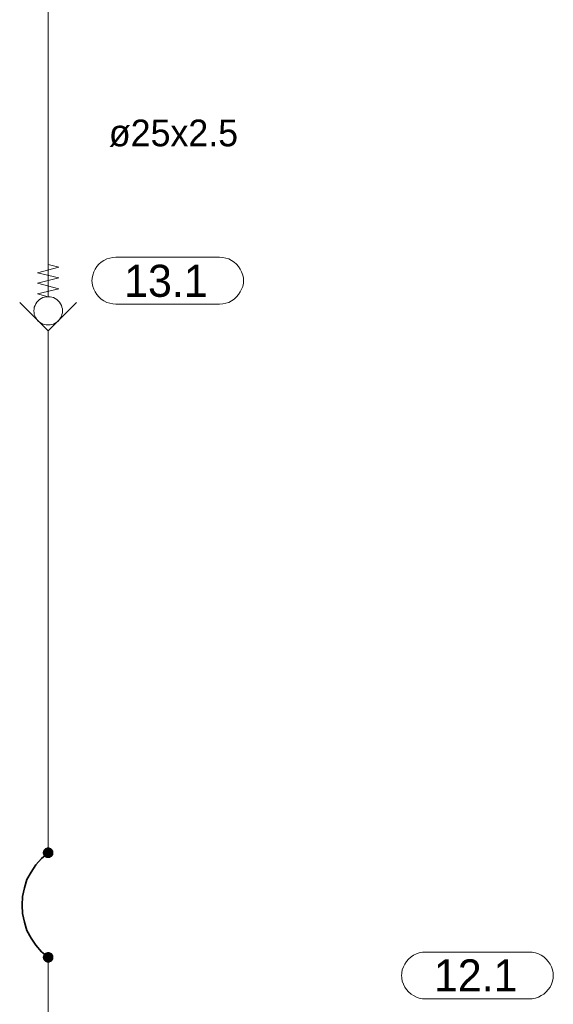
# Model space of a CAD drawing. Header units: millimetres. Extents: x 0 to 138, y 0 to 47.
# Tile 19 of 165: x 8.9 to 10.47, y 11.72 to 14.62. Entities that reach past the tile are written whole.
import ezdxf

# ---------------------------------------------------------------- set-up
doc = ezdxf.new("R2010")
doc.units = ezdxf.units.MM
for name, color, linetype in [('PDF_Geomertry', 7, 'Continuous'), ('PDF_Solid Fills', 7, 'Continuous'), ('PDF_Text', 7, 'Continuous')]:
    doc.layers.add(name, color=color, linetype=linetype)
doc.styles.add('PDF Arial', font='txt')

msp = doc.modelspace()

# ---------------------------------------------------------------- hatches: boundary and pattern name
at = {"layer": 'PDF_Solid Fills', "transparency": 33554559}
for points in [[(8.9826, 12.1632), (8.9765, 12.1776), (8.9785, 12.1785)], [(8.9826, 12.1632), (8.9785, 12.1785), (8.9807, 12.179)], [(8.9826, 12.1632), (8.9807, 12.179), (8.9826, 12.179)], [(8.9826, 12.1632), (8.9849, 12.179), (8.9868, 12.1785)], [(8.9826, 12.1632), (8.9826, 12.179), (8.9849, 12.179)], [(8.9826, 12.1632), (8.9868, 12.1785), (8.9882, 12.1776)], [(8.9826, 12.1632), (8.9668, 12.1651), (8.9674, 12.1674)], [(8.9826, 12.1632), (8.9668, 12.1632), (8.9668, 12.1651)], [(8.9826, 12.1632), (8.9668, 12.161), (8.9668, 12.1632)], [(8.9826, 12.1632), (8.9674, 12.159), (8.9668, 12.161)], [(8.9826, 12.1632), (8.9674, 12.1674), (8.9682, 12.1693)], [(8.9826, 12.1632), (8.9682, 12.1568), (8.9674, 12.159)], [(8.9826, 12.1632), (8.9682, 12.1693), (8.9687, 12.1707)], [(8.9826, 12.1632), (8.9687, 12.1554), (8.9682, 12.1568)], [(8.9826, 12.1632), (8.9687, 12.1707), (8.9701, 12.1729)], [(8.9826, 12.1632), (8.9701, 12.1535), (8.9687, 12.1554)], [(8.9826, 12.1632), (8.9701, 12.1729), (8.9715, 12.1743)], [(8.9826, 12.1632), (8.9715, 12.1521), (8.9701, 12.1535)], [(8.9826, 12.1632), (8.9715, 12.1743), (8.9729, 12.1757)], [(8.9826, 12.1632), (8.9729, 12.1507), (8.9715, 12.1521)], [(8.9826, 12.1632), (8.9729, 12.1757), (8.9743, 12.1771)], [(8.9826, 12.1632), (8.9743, 12.1499), (8.9729, 12.1507)], [(8.9826, 12.1632), (8.9743, 12.1771), (8.9765, 12.1776)], [(8.9826, 12.1632), (8.9765, 12.1485), (8.9743, 12.1499)], [(8.9826, 12.1632), (8.9785, 12.1479), (8.9765, 12.1485)], [(8.9826, 12.1632), (8.9807, 12.1479), (8.9785, 12.1479)], [(8.9826, 12.1632), (8.9826, 12.1479), (8.9807, 12.1479)], [(8.9826, 12.1632), (8.9882, 12.1776), (8.9904, 12.1771)], [(8.9826, 12.1632), (8.9904, 12.1771), (8.9924, 12.1757)], [(8.9826, 12.1632), (8.9924, 12.1757), (8.9937, 12.1743)], [(8.9826, 12.1632), (8.9937, 12.1743), (8.9951, 12.1729)], [(8.9826, 12.1632), (8.9951, 12.1729), (8.996, 12.1707)], [(8.9826, 12.1632), (8.996, 12.1707), (8.9974, 12.1693)], [(8.9826, 12.1632), (8.9974, 12.1693), (8.9979, 12.1674)], [(8.9826, 12.1632), (8.9979, 12.1674), (8.9979, 12.1651)], [(8.9826, 12.1632), (8.9979, 12.1651), (8.9979, 12.1632)], [(8.9826, 12.1632), (8.9849, 12.1479), (8.9826, 12.1479)], [(8.9826, 12.1632), (8.9868, 12.1479), (8.9849, 12.1479)], [(8.9826, 12.1632), (8.9882, 12.1485), (8.9868, 12.1479)], [(8.9826, 12.1632), (8.9904, 12.1499), (8.9882, 12.1485)], [(8.9826, 12.1632), (8.9924, 12.1507), (8.9904, 12.1499)], [(8.9826, 12.1632), (8.9937, 12.1521), (8.9924, 12.1507)], [(8.9826, 12.1632), (8.9951, 12.1535), (8.9937, 12.1521)], [(8.9826, 12.1632), (8.996, 12.1554), (8.9951, 12.1535)], [(8.9826, 12.1632), (8.9974, 12.1568), (8.996, 12.1554)], [(8.9826, 12.1632), (8.9979, 12.159), (8.9974, 12.1568)], [(8.9826, 12.1632), (8.9979, 12.161), (8.9979, 12.159)], [(8.9826, 12.1632), (8.9979, 12.1632), (8.9979, 12.161)], [(8.9826, 11.8554), (8.9674, 11.859), (8.9682, 11.861)], [(8.9826, 11.8554), (8.9682, 11.861), (8.9687, 11.8632)], [(8.9826, 11.8554), (8.9687, 11.8632), (8.9701, 11.8646)], [(8.9826, 11.8554), (8.9701, 11.8646), (8.9715, 11.8665)], [(8.9826, 11.8554), (8.9715, 11.8665), (8.9729, 11.8679)], [(8.9826, 11.8554), (8.9729, 11.8679), (8.9743, 11.8688)], [(8.9826, 11.8554), (8.9743, 11.8688), (8.9765, 11.8693)], [(8.9826, 11.8554), (8.9765, 11.8693), (8.9785, 11.8701)], [(8.9826, 11.8554), (8.9785, 11.8701), (8.9807, 11.8707)], [(8.9826, 11.8554), (8.9807, 11.8707), (8.9826, 11.8707)], [(8.9826, 11.8554), (8.9849, 11.8707), (8.9868, 11.8701)], [(8.9826, 11.8554), (8.9826, 11.8707), (8.9849, 11.8707)], [(8.9826, 11.8554), (8.9868, 11.8701), (8.9882, 11.8693)], [(8.9826, 11.8554), (8.9882, 11.8693), (8.9904, 11.8688)], [(8.9826, 11.8554), (8.9904, 11.8688), (8.9924, 11.8679)], [(8.9826, 11.8554), (8.9924, 11.8679), (8.9937, 11.8665)], [(8.9826, 11.8554), (8.9937, 11.8665), (8.9951, 11.8646)], [(8.9826, 11.8554), (8.9951, 11.8646), (8.996, 11.8632)], [(8.9826, 11.8554), (8.996, 11.8632), (8.9974, 11.861)], [(8.9826, 11.8554), (8.9974, 11.861), (8.9979, 11.859)], [(8.9826, 11.8554), (8.9668, 11.8576), (8.9674, 11.859)], [(8.9826, 11.8554), (8.9668, 11.8554), (8.9668, 11.8576)], [(8.9826, 11.8554), (8.9668, 11.8535), (8.9668, 11.8554)], [(8.9826, 11.8554), (8.9674, 11.8512), (8.9668, 11.8535)], [(8.9826, 11.8554), (8.9682, 11.8493), (8.9674, 11.8512)], [(8.9826, 11.8554), (8.9687, 11.8471), (8.9682, 11.8493)], [(8.9826, 11.8554), (8.9701, 11.8457), (8.9687, 11.8471)], [(8.9826, 11.8554), (8.9715, 11.8443), (8.9701, 11.8457)], [(8.9826, 11.8554), (8.9729, 11.8429), (8.9715, 11.8443)], [(8.9826, 11.8554), (8.9743, 11.8415), (8.9729, 11.8429)], [(8.9826, 11.8554), (8.9765, 11.841), (8.9743, 11.8415)], [(8.9826, 11.8554), (8.9785, 11.8401), (8.9765, 11.841)], [(8.9826, 11.8554), (8.9807, 11.8396), (8.9785, 11.8401)], [(8.9826, 11.8554), (8.9826, 11.8396), (8.9807, 11.8396)], [(8.9826, 11.8554), (8.9979, 11.859), (8.9979, 11.8576)], [(8.9826, 11.8554), (8.9979, 11.8576), (8.9979, 11.8554)], [(8.9826, 11.8554), (8.9849, 11.8396), (8.9826, 11.8396)], [(8.9826, 11.8554), (8.9868, 11.8401), (8.9849, 11.8396)], [(8.9826, 11.8554), (8.9882, 11.841), (8.9868, 11.8401)], [(8.9826, 11.8554), (8.9904, 11.8415), (8.9882, 11.841)], [(8.9826, 11.8554), (8.9924, 11.8429), (8.9904, 11.8415)], [(8.9826, 11.8554), (8.9937, 11.8443), (8.9924, 11.8429)], [(8.9826, 11.8554), (8.9951, 11.8457), (8.9937, 11.8443)], [(8.9826, 11.8554), (8.996, 11.8471), (8.9951, 11.8457)], [(8.9826, 11.8554), (8.9974, 11.8493), (8.996, 11.8471)], [(8.9826, 11.8554), (8.9979, 11.8512), (8.9974, 11.8493)], [(8.9826, 11.8554), (8.9979, 11.8535), (8.9979, 11.8512)], [(8.9826, 11.8554), (8.9979, 11.8554), (8.9979, 11.8535)]]:
    msp.add_hatch(color=256, dxfattribs=at).paths.add_polyline_path(points)

# ---------------------------------------------------------------- linework, layer by layer
at = {"layer": 'PDF_Geomertry', "lineweight": 15}
for points in [[(10.4035, 15.3882), (10.4035, 14.6813), (8.9826, 14.6813), (8.9826, 13.8007), (8.9515, 13.809), (9.014, 13.8243), (8.9515, 13.8401), (9.014, 13.8563), (8.9515, 13.8715), (9.014, 13.8874), (8.9826, 13.8951)], [(9.066, 13.7832), (8.9826, 13.6999), (8.8987, 13.7832)], [(8.9826, 13.6999), (8.9826, 13.6749), (8.9826, 12.1632)], [(8.9826, 10.4749), (8.9826, 11.8554)]]:
    msp.add_lwpolyline(points, dxfattribs=at)
for points in [[(9.4868, 13.9174), (9.4965, 13.9165), (9.5057, 13.9146), (9.514, 13.9118), (9.5224, 13.9076), (9.5299, 13.9026), (9.5368, 13.8965), (9.5432, 13.8896), (9.5479, 13.8818), (9.5521, 13.8735), (9.5557, 13.8646), (9.5571, 13.8554), (9.5576, 13.8465), (9.5576, 13.8499), (9.5571, 13.8401), (9.5557, 13.8312), (9.5521, 13.8229), (9.5479, 13.8146), (9.5432, 13.8068), (9.5368, 13.7999), (9.5299, 13.7938), (9.5224, 13.7882), (9.514, 13.784), (9.5057, 13.7813), (9.4965, 13.7799), (9.4868, 13.779), (9.1821, 13.779), (9.1729, 13.7799), (9.164, 13.7813), (9.1549, 13.784), (9.1465, 13.7882), (9.139, 13.7938), (9.1321, 13.7999), (9.1257, 13.8068), (9.121, 13.8146), (9.1168, 13.8229), (9.114, 13.8312), (9.1118, 13.8401), (9.1112, 13.8499), (9.1112, 13.8465), (9.1118, 13.8554), (9.114, 13.8646), (9.1168, 13.8735), (9.121, 13.8818), (9.1257, 13.8896), (9.1321, 13.8965), (9.139, 13.9026), (9.1465, 13.9076), (9.1549, 13.9118), (9.164, 13.9146), (9.1729, 13.9165), (9.1821, 13.9174), (9.4868, 13.9174)], [(9.0243, 13.759), (9.0243, 13.7646), (9.0229, 13.7701), (9.0215, 13.7749), (9.0188, 13.7799), (9.016, 13.7846), (9.0118, 13.7887), (9.0085, 13.7924), (9.0035, 13.7951), (8.9987, 13.7979), (8.9932, 13.7993), (8.9882, 13.8007), (8.9826, 13.8007), (8.9771, 13.8007), (8.9715, 13.7993), (8.9668, 13.7979), (8.9618, 13.7951), (8.9571, 13.7924), (8.9529, 13.7887), (8.9493, 13.7846), (8.9465, 13.7799), (8.9438, 13.7749), (8.9418, 13.7701), (8.941, 13.7646), (8.9404, 13.759), (8.941, 13.7535), (8.9418, 13.7479), (8.9438, 13.7429), (8.9465, 13.7382), (8.9493, 13.7332), (8.9529, 13.729), (8.9571, 13.7257), (8.9618, 13.7229), (8.9668, 13.7201), (8.9715, 13.7188), (8.9771, 13.7174), (8.9826, 13.7174), (8.9882, 13.7174), (8.9932, 13.7188), (8.9987, 13.7201), (9.0035, 13.7229), (9.0085, 13.7257), (9.0118, 13.729), (9.016, 13.7332), (9.0188, 13.7382), (9.0215, 13.7429), (9.0229, 13.7479), (9.0243, 13.7535), (9.0243, 13.759)], [(10.3987, 11.8707), (10.4076, 11.8701), (10.4168, 11.8688), (10.4257, 11.8651), (10.434, 11.8618), (10.4418, 11.8563), (10.4487, 11.8499), (10.4549, 11.8429), (10.4599, 11.8354), (10.464, 11.8271), (10.4668, 11.8188), (10.4687, 11.8096), (10.4696, 11.7999), (10.4696, 11.8035), (10.4687, 11.7943), (10.4668, 11.7854), (10.464, 11.7763), (10.4599, 11.7679), (10.4549, 11.7604), (10.4487, 11.7535), (10.4418, 11.7471), (10.434, 11.7424), (10.4257, 11.7382), (10.4168, 11.7354), (10.4076, 11.7332), (10.3987, 11.7326), (10.0937, 11.7326), (10.0849, 11.7332), (10.0751, 11.7354), (10.0668, 11.7382), (10.0585, 11.7424), (10.0507, 11.7471), (10.0438, 11.7535), (10.0376, 11.7604), (10.0326, 11.7679), (10.0285, 11.7763), (10.0251, 11.7854), (10.0237, 11.7943), (10.0229, 11.8035), (10.0229, 11.7999), (10.0237, 11.8096), (10.0251, 11.8188), (10.0285, 11.8271), (10.0326, 11.8354), (10.0376, 11.8429), (10.0438, 11.8499), (10.0507, 11.8563), (10.0585, 11.8618), (10.0668, 11.8651), (10.0751, 11.8688), (10.0849, 11.8701), (10.0937, 11.8707), (10.3987, 11.8707)]]:
    msp.add_lwpolyline(points, close=True, dxfattribs=at)
at = {"layer": 'PDF_Geomertry', "lineweight": 35}
msp.add_lwpolyline([(8.9826, 12.1632), (8.9632, 12.1465), (8.946, 12.1276), (8.9321, 12.1063), (8.9201, 12.084), (8.9126, 12.0596), (8.9071, 12.0346), (8.9057, 12.009), (8.9071, 11.984), (8.9126, 11.959), (8.9201, 11.9346), (8.9321, 11.9118), (8.946, 11.891), (8.9632, 11.8715), (8.9826, 11.8554)], dxfattribs=at)
at = {"layer": 'PDF_Geomertry', "lineweight": 0}
for points in [[(8.9743, 12.1632), (8.9751, 12.1624), (8.9751, 12.161), (8.9751, 12.1604), (8.9757, 12.159), (8.9765, 12.1582), (8.9771, 12.1576), (8.9779, 12.1568), (8.9785, 12.1563), (8.9793, 12.1563), (8.9807, 12.1554), (8.9812, 12.1554), (8.9826, 12.1554), (8.9835, 12.1554), (8.9849, 12.1554), (8.9854, 12.1563), (8.9862, 12.1563), (8.9876, 12.1568), (8.9882, 12.1576), (8.989, 12.1582), (8.9896, 12.159), (8.9896, 12.1604), (8.9904, 12.161), (8.9904, 12.1624), (8.9904, 12.1632), (8.9904, 12.1646), (8.9904, 12.1651), (8.9896, 12.166), (8.9896, 12.1674), (8.989, 12.1679), (8.9882, 12.1688), (8.9876, 12.1693), (8.9862, 12.1701), (8.9854, 12.1707), (8.9849, 12.1707), (8.9835, 12.1707), (8.9826, 12.1707), (8.9812, 12.1707), (8.9807, 12.1707), (8.9793, 12.1707), (8.9785, 12.1701), (8.9779, 12.1693), (8.9771, 12.1688), (8.9765, 12.1679), (8.9757, 12.1674), (8.9751, 12.166), (8.9751, 12.1651), (8.9751, 12.1646), (8.9743, 12.1632)], [(8.9743, 11.8554), (8.9751, 11.854), (8.9751, 11.8535), (8.9751, 11.8521), (8.9757, 11.8512), (8.9765, 11.8507), (8.9771, 11.8499), (8.9779, 11.8493), (8.9785, 11.8485), (8.9793, 11.8479), (8.9807, 11.8479), (8.9812, 11.8471), (8.9826, 11.8471), (8.9835, 11.8471), (8.9849, 11.8479), (8.9854, 11.8479), (8.9862, 11.8485), (8.9876, 11.8493), (8.9882, 11.8499), (8.989, 11.8507), (8.9896, 11.8512), (8.9896, 11.8521), (8.9904, 11.8535), (8.9904, 11.854), (8.9904, 11.8554), (8.9904, 11.8563), (8.9904, 11.8568), (8.9896, 11.8582), (8.9896, 11.859), (8.989, 11.8596), (8.9882, 11.861), (8.9876, 11.8618), (8.9862, 11.8618), (8.9854, 11.8624), (8.9849, 11.8624), (8.9835, 11.8632), (8.9826, 11.8632), (8.9812, 11.8632), (8.9807, 11.8624), (8.9793, 11.8624), (8.9785, 11.8618), (8.9779, 11.8618), (8.9771, 11.861), (8.9765, 11.8596), (8.9757, 11.859), (8.9751, 11.8582), (8.9751, 11.8568), (8.9751, 11.8563), (8.9743, 11.8554)]]:
    msp.add_lwpolyline(points, close=True, dxfattribs=at)

# ---------------------------------------------------------------- texts
at = {"layer": 'PDF_Text', "attachment_point": 7, "style": 'PDF Arial'}
for s, insert, char_height in [('ø25x2.5', (9.1612, 14.2415), 0.07874), ('13.1', (9.2062, 13.799), 0.09445), ('12.1', (10.1182, 11.7549), 0.09445)]:
    msp.add_mtext(s, dxfattribs=dict(at, insert=insert, char_height=char_height))

doc.saveas('drawing.dxf')
